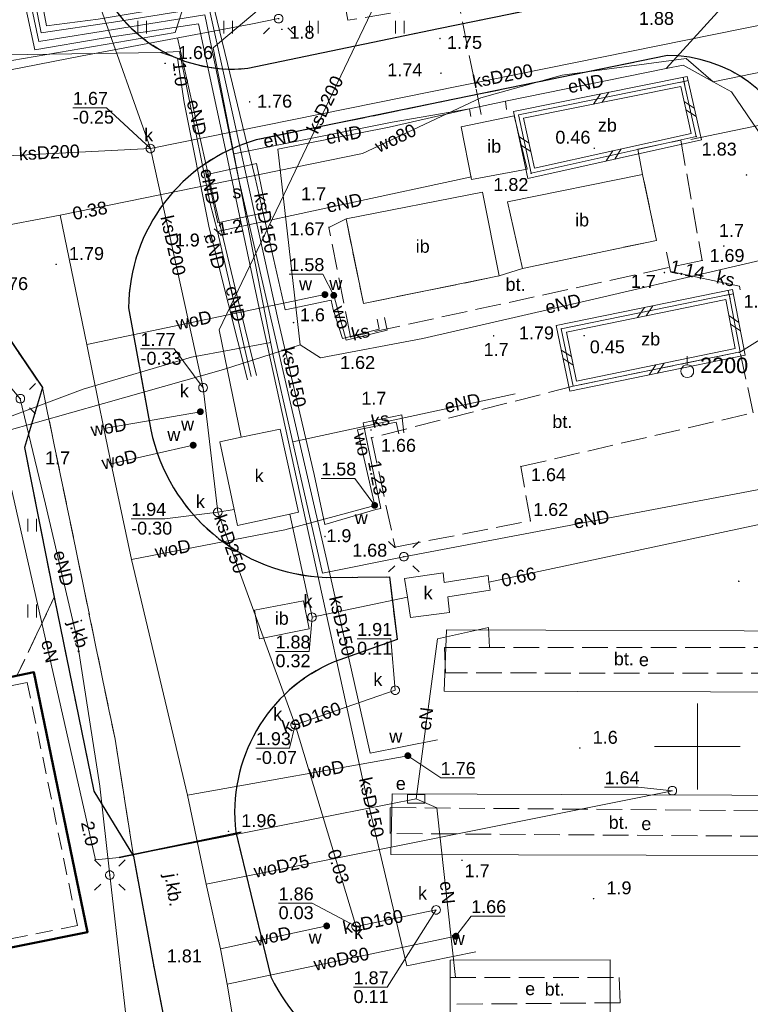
# Model space of a CAD drawing. Extents: x 5479252 to 5479673, y 5984576 to 5984875.
# Tile 22 of 36: x 5479461 to 5479503, y 5984685 to 5984742. Entities that reach past the tile are written whole.
import ezdxf
from ezdxf.enums import TextEntityAlignment as Align

# ---------------------------------------------------------------- set-up
doc = ezdxf.new("R2010")
doc.units = 0
doc.linetypes.add('PRZER2-1', pattern=[1.5, 1, -0.5])
doc.linetypes.add('PRZER3-1', pattern=[2, 1.5, -0.5])
doc.layers.get('0').update_dxf_attribs({"linetype": 'CONTINUOUS'})
for name, color, linetype, lineweight in [('GSLDSO', 7, 'CONTINUOUS', 18), ('GSLKRW', 7, 'CONTINUOUS', 25), ('GSPPPK', 7, 'CONTINUOUS', 18), ('GSPPPK_O', 7, 'CONTINUOUS', 18), ('GSPWPN', 7, 'CONTINUOUS', 13), ('GSPWPN_O', 7, 'CONTINUOUS', 13), ('GSPWPS', 7, 'CONTINUOUS', 13), ('GSPWPS_O', 7, 'CONTINUOUS', 13), ('GSSBUD', 7, 'CONTINUOUS', 50), ('GSSIIN', 7, 'CONTINUOUS', 18), ('GSSIIN_O', 7, 'CONTINUOUS', 18), ('GSSKOA', 7, 'CONTINUOUS', 18), ('GSSKOA_O', 7, 'CONTINUOUS', 18), ('GSSOTW', 7, 'CONTINUOUS', 18), ('GSSOTW_O', 7, 'CONTINUOUS', 18), ('GSSTZS', 7, 'CONTINUOUS', 18), ('GSSTZS_O', 7, 'CONTINUOUS', 18), ('GSSUTR', 7, 'CONTINUOUS', 18), ('GULLOB', 7, 'CONTINUOUS', 35), ('GUPELA', 7, 'CONTINUOUS', 18), ('GUPIKP', 7, 'CONTINUOUS', 18), ('GUPPRZ_O', 7, 'CONTINUOUS', 18), ('GUPZCP', 7, 'CONTINUOUS', 18), ('GUSSUT', 7, 'CONTINUOUS', 18), ('GUSSUT_O', 7, 'CONTINUOUS', 18)]:
    doc.layers.add(name, color=color, linetype=linetype, lineweight=lineweight)
for name, color, linetype, lineweight, true_color in [('GULEPR', 1, 'CONTINUOUS', 18, 0xff0000), ('GULEPR_O', 1, 'CONTINUOUS', 18, 0xff0000), ('GULKPR', 7, 'CONTINUOUS', 18, 0x803300), ('GULKPR_O', 7, 'CONTINUOUS', 18, 0x803300), ('GULWPR', 5, 'CONTINUOUS', 18, 0x0000ff), ('GULWPR_O', 5, 'CONTINUOUS', 18, 0x0000ff), ('GUPESE', 1, 'CONTINUOUS', 18, 0xff0000), ('GUPESE_O', 1, 'CONTINUOUS', 18, 0xff0000), ('GUPKSD', 7, 'CONTINUOUS', 18, 0x803300), ('GUPKSD_O', 7, 'CONTINUOUS', 18, 0x803300), ('GUPWZA', 5, 'CONTINUOUS', 18, 0x0000ff), ('GUPWZA_O', 5, 'CONTINUOUS', 18, 0x0000ff), ('GUSEUT', 1, 'CONTINUOUS', 18, 0xff0000), ('GUSEUT_O', 1, 'CONTINUOUS', 18, 0xff0000), ('GUSKSD', 7, 'CONTINUOUS', 18, 0x803300), ('GUSKSD_O', 7, 'CONTINUOUS', 18, 0x803300), ('GUSKUT', 7, 'CONTINUOUS', 18, 0x803300), ('GUSKUT_O', 7, 'CONTINUOUS', 18, 0x803300), ('Ramka sekcyjna', 7, 'CONTINUOUS', 18, 0xa5007c)]:
    doc.layers.add(name, color=color, linetype=linetype, lineweight=lineweight, true_color=true_color)
doc.styles.add('Arial', font='arial.ttf')

# ---------------------------------------------------------------- blocks, each defined once
blk = doc.blocks.new('GSPPPK1')
at = {"color": 0}
blk.add_lwpolyline([(0, 0.875), (0, 0.375)], dxfattribs=at)
blk.add_lwpolyline([(0, 0.375), (0.115881, 0.356646), (0.220419, 0.303381), (0.303381, 0.220419), (0.356646, 0.115881), (0.375, 0), (0.356646, -0.115881), (0.303381, -0.220419), (0.220419, -0.303381), (0.115881, -0.356646), (0, -0.375), (-0.115881, -0.356646), (-0.220419, -0.303381), (-0.303381, -0.220419), (-0.356646, -0.115881), (-0.375, 0), (-0.356646, 0.115881), (-0.303381, 0.220419), (-0.220419, 0.303381), (-0.115881, 0.356646)], close=True, dxfattribs=at)
blk = doc.blocks.new('GUPESE1')
at = {"color": 0}
blk.add_lwpolyline([(-0.5, -0.25), (-0.5, 0.25), (0.5, 0.25), (0.5, -0.25)], close=True, dxfattribs=at)
blk = doc.blocks.new('GUPZCP1')
at = {"color": 0}
blk.add_lwpolyline([(0, 0.25), (0, -0.25)], dxfattribs=at)
blk = doc.blocks.new('GUPWZA1')
blk.add_hatch(color=0).paths.add_polyline_path([(-0.2, 0), (-0.193185, -0.051764), (-0.173205, -0.1), (-0.141421, -0.141421), (-0.1, -0.173205), (-0.051764, -0.193185), (0, -0.2), (0.051764, -0.193185), (0.1, -0.173205), (0.141421, -0.141421), (0.173205, -0.1), (0.193185, -0.051764), (0.2, 0), (0.193185, 0.051764), (0.173205, 0.1), (0.141421, 0.141421), (0.1, 0.173205), (0.051764, 0.193185), (0, 0.2), (-0.051764, 0.193185), (-0.1, 0.173205), (-0.141421, 0.141421), (-0.173205, 0.1), (-0.193185, 0.051764)])
blk = doc.blocks.new('GUPKSD1_1')
at = {"color": 0}
blk.add_lwpolyline([(0, 0.25), (0.064705, 0.241481), (0.125, 0.216506), (0.176777, 0.176777), (0.216506, 0.125), (0.241481, 0.064705), (0.25, 0), (0.241481, -0.064705), (0.216506, -0.125), (0.176777, -0.176777), (0.125, -0.216506), (0.064705, -0.241481), (0, -0.25), (-0.064705, -0.241481), (-0.125, -0.216506), (-0.176777, -0.176777), (-0.216506, -0.125), (-0.241481, -0.064705), (-0.25, 0), (-0.241481, 0.064705), (-0.216506, 0.125), (-0.176777, 0.176777), (-0.125, 0.216506), (-0.064705, 0.241481)], close=True, dxfattribs=at)
blk = doc.blocks.new('GUPIKP1_1')
at = {"color": 0}
blk.add_lwpolyline([(0, 0.25), (0.064705, 0.241481), (0.125, 0.216506), (0.176777, 0.176777), (0.216506, 0.125), (0.241481, 0.064705), (0.25, 0), (0.241481, -0.064705), (0.216506, -0.125), (0.176777, -0.176777), (0.125, -0.216506), (0.064705, -0.241481), (0, -0.25), (-0.064705, -0.241481), (-0.125, -0.216506), (-0.176777, -0.176777), (-0.216506, -0.125), (-0.241481, -0.064705), (-0.25, 0), (-0.241481, 0.064705), (-0.216506, 0.125), (-0.176777, 0.176777), (-0.125, 0.216506), (-0.064705, 0.241481)], close=True, dxfattribs=at)
blk = doc.blocks.new('GSPWPS1')
blk.add_hatch(color=0).paths.add_polyline_path([(-0.045, 0), (-0.043467, -0.011647), (-0.038971, -0.0225), (-0.03182, -0.03182), (-0.0225, -0.038971), (-0.011647, -0.043467), (0, -0.045), (0.011647, -0.043467), (0.0225, -0.038971), (0.03182, -0.03182), (0.038971, -0.0225), (0.043467, -0.011647), (0.045, 0), (0.043467, 0.011647), (0.038971, 0.0225), (0.03182, 0.03182), (0.0225, 0.038971), (0.011647, 0.043467), (0, 0.045), (-0.011647, 0.043467), (-0.0225, 0.038971), (-0.03182, 0.03182), (-0.038971, 0.0225), (-0.043467, 0.011647)])
blk = doc.blocks.new('GSPWPN1')
blk.add_hatch(color=0).paths.add_polyline_path([(-0.045, 0), (-0.043467, -0.011647), (-0.038971, -0.0225), (-0.03182, -0.03182), (-0.0225, -0.038971), (-0.011647, -0.043467), (0, -0.045), (0.011647, -0.043467), (0.0225, -0.038971), (0.03182, -0.03182), (0.038971, -0.0225), (0.043467, -0.011647), (0.045, 0), (0.043467, 0.011647), (0.038971, 0.0225), (0.03182, 0.03182), (0.0225, 0.038971), (0.011647, 0.043467), (0, 0.045), (-0.011647, 0.043467), (-0.0225, 0.038971), (-0.03182, 0.03182), (-0.038971, 0.0225), (-0.043467, 0.011647)])
blk = doc.blocks.new('GUPELA1')
at = {"color": 0}
blk.add_lwpolyline([(0, 0.25), (0.064705, 0.241481), (0.125, 0.216506), (0.176777, 0.176777), (0.216506, 0.125), (0.241481, 0.064705), (0.25, 0), (0.241481, -0.064705), (0.216506, -0.125), (0.176777, -0.176777), (0.125, -0.216506), (0.064705, -0.241481), (0, -0.25), (-0.064705, -0.241481), (-0.125, -0.216506), (-0.176777, -0.176777), (-0.216506, -0.125), (-0.241481, -0.064705), (-0.25, 0), (-0.241481, 0.064705), (-0.216506, 0.125), (-0.176777, 0.176777), (-0.125, 0.216506), (-0.064705, 0.241481)], close=True, dxfattribs=at)
blk = doc.blocks.new('GUPELA2')
blk.add_hatch(color=0).paths.add_polyline_path([(-0.001087, 0.044987), (0.011881, 0.043403), (0.021281, 0.03965), (0.030065, 0.033482), (0.038133, 0.023893), (0.043117, 0.012881), (0.044986, 0.001113), (0.044323, -0.007777), (0.040557, -0.019497), (0.033417, -0.030138), (0.024849, -0.037517), (0.013788, -0.042836), (0.002013, -0.044955), (-0.00982, -0.043916), (-0.020466, -0.040077), (-0.029541, -0.033946), (-0.036867, -0.025804), (-0.04187, -0.01649), (-0.04461, -0.005909), (-0.044532, 0.006476), (-0.041285, 0.017903), (-0.034764, 0.028574), (-0.024479, 0.03776), (-0.013449, 0.042943)])
at = {"color": 0}
for points in [[(-0.883883, 0.883883), (-0.53033, 0.53033)], [(0.883883, 0.883883), (0.53033, 0.53033)], [(-0.883883, -0.883883), (-0.53033, -0.53033)], [(0.883883, -0.883883), (0.53033, -0.53033)]]:
    blk.add_lwpolyline(points, dxfattribs=at)
blk = doc.blocks.new('ODTN_1')
at = {"color": 0}
for points in [[(-0.5, -0.25), (0, 0.25)], [(0, -0.25), (0.5, 0.25)]]:
    blk.add_lwpolyline(points, dxfattribs=at)
blk = doc.blocks.new('GSLDSO2')
at = {"color": 0}
blk.add_lwpolyline([(0, 0.25), (0, -0.25)], dxfattribs=at)
blk = doc.blocks.new('GSSUTR1')
at = {"color": 0}
for points in [[(-0.25666, 0.36165), (-0.25666, -0.38835)], [(0.24334, -0.38835), (0.24334, 0.36165)]]:
    blk.add_lwpolyline(points, dxfattribs=at)

msp = doc.modelspace()

# ---------------------------------------------------------------- linework, layer by layer
at = {"layer": 'GSLDSO', "color": 7, "linetype": 'Continuous', "lineweight": 18, "elevation": 10.18}
for points in [[(5479499.41, 5984738.993), (5479500.239, 5984735.3), (5479490.139, 5984733.062), (5479489.292, 5984736.955)], [(5479499.03, 5984738.407), (5479499.641, 5984735.68), (5479490.521, 5984733.658), (5479489.888, 5984736.565)], [(5479502.048, 5984726.596), (5479502.782, 5984722.765), (5479492.587, 5984720.675), (5479491.784, 5984724.495)], [(5479501.652, 5984726.004), (5479502.198, 5984723.155), (5479492.973, 5984721.265), (5479492.376, 5984724.105)]]:
    msp.add_lwpolyline(points, close=True, dxfattribs=at)
at = {"layer": 'GSLKRW', "color": 7, "linetype": 'Continuous', "lineweight": 25, "elevation": 10.18}
msp.add_lwpolyline([(5479468.357, 5984773.72, 0.398526), (5479460.574, 5984766.005), (5479460.914, 5984763.72), (5479462.294, 5984757.407), (5479464.805, 5984745.529, 0.363015), (5479473.832, 5984739.466), (5479484.941, 5984741.774), (5479497.497, 5984744.353), (5479499.466, 5984744.353), (5479501.683, 5984743.968), (5479507.113, 5984742.339), (5479508.606, 5984741.932), (5479513.199, 5984741.593), (5479515.401, 5984741.834), (5479522.791, 5984743.237), (5479532.414, 5984745.107), (5479547.143, 5984748.094)], format="xyb", dxfattribs=at)
msp.add_lwpolyline([(5479513.816, 5984695.181), (5479510.507, 5984712.03), (5479509.031, 5984719.768), (5479505.892, 5984734.649, 0.325898), (5479498.256, 5984740.215), (5479474.331, 5984735.294, 0.334225), (5479466.899, 5984725.52), (5479468.188, 5984718.427, 0.345584), (5479478.403, 5984709.841), (5479482.08, 5984709.88), (5479482.53, 5984706.22), (5479478.871, 5984704.93, 0.335558), (5479473.143, 5984695.011), (5479475.179, 5984686.595, 0.318579), (5479486.005, 5984680.622), (5479502.43, 5984684.219), (5479509.387, 5984685.746, 0.461686)], format="xyb", close=True, dxfattribs=at)
msp.add_lwpolyline([(5479458.489, 5984725.872), (5479461.883, 5984720.884), (5479460.836, 5984717.403), (5479462.57, 5984708.69), (5479464.88, 5984697.4), (5479467.19, 5984693.61), (5479468.371, 5984687.189), (5479470.95, 5984673.986), (5479508.744, 5984681.441), (5479535.531, 5984686.741), (5479558.359, 5984691.254)], dxfattribs=at)
at = {"layer": 'GSSBUD', "color": 7, "linetype": 'Continuous', "lineweight": 50, "elevation": 10.18}
msp.add_lwpolyline([(5479449.34, 5984686.16), (5479464.51, 5984689.2), (5479461.39, 5984704.32), (5479446.23, 5984701.17)], close=True, dxfattribs=at)
at = {"layer": 'GSSBUD', "color": 7, "linetype": 'PRZER2-1', "lineweight": 18, "elevation": 10.18}
msp.add_lwpolyline([(5479449.729, 5984686.748), (5479463.919, 5984689.591), (5479461.002, 5984703.729), (5479446.821, 5984700.782)], close=True, dxfattribs=at)
at = {"layer": 'GSSIIN', "color": 7, "linetype": 'Continuous', "lineweight": 18, "elevation": 10.18}
for points in [[(5479490.09, 5984733.6), (5479486.86, 5984733), (5479486.26, 5984736.06), (5479489.33, 5984736.69)], [(5479488.96, 5984731.69), (5479489.82, 5984727.82), (5479497.62, 5984729.45), (5479496.81, 5984733.29)], [(5479479.56, 5984730.7), (5479480.56, 5984725.78), (5479488.47, 5984727.38), (5479487.5, 5984732.25)], [(5479477.07, 5984708.47), (5479477.4, 5984706.84), (5479474.52, 5984706.27), (5479474.22, 5984707.93)]]:
    msp.add_lwpolyline(points, close=True, dxfattribs=at)
at = {"layer": 'GSSKOA', "color": 7, "linetype": 'PRZER3-1', "lineweight": 18, "elevation": 10.18}
msp.add_lwpolyline([(5479547.143, 5984748.094), (5479532.414, 5984745.107), (5479522.791, 5984743.237), (5479515.401, 5984741.834), (5479513.199, 5984741.593), (5479508.606, 5984741.932), (5479507.113, 5984742.339), (5479501.683, 5984743.968), (5479499.466, 5984744.353), (5479497.497, 5984744.353), (5479484.941, 5984741.774), (5479473.832, 5984739.466, -0.363015), (5479464.805, 5984745.529), (5479462.294, 5984757.407), (5479460.914, 5984763.72), (5479460.574, 5984766.005, -0.398526), (5479468.357, 5984773.72)], format="xyb", dxfattribs=at)
msp.add_lwpolyline([(5479513.816, 5984695.181), (5479510.507, 5984712.03), (5479509.031, 5984719.768), (5479505.892, 5984734.649, 0.325898), (5479498.256, 5984740.215), (5479474.331, 5984735.294, 0.334225), (5479466.899, 5984725.52), (5479468.188, 5984718.427, 0.345584), (5479478.403, 5984709.841), (5479482.08, 5984709.88), (5479482.53, 5984706.22), (5479478.871, 5984704.93, 0.335558), (5479473.143, 5984695.011), (5479475.179, 5984686.595, 0.318579), (5479486.005, 5984680.622), (5479502.43, 5984684.219), (5479509.387, 5984685.746, 0.461686)], format="xyb", close=True, dxfattribs=at)
msp.add_lwpolyline([(5479458.489, 5984725.872), (5479461.883, 5984720.884), (5479466.11, 5984700.423), (5479467.19, 5984693.61), (5479468.371, 5984687.189), (5479470.95, 5984673.986), (5479508.744, 5984681.441), (5479535.531, 5984686.741), (5479558.359, 5984691.254)], dxfattribs=at)
msp.add_lwpolyline([(5479461.883, 5984720.884), (5479460.836, 5984717.403), (5479462.57, 5984708.69), (5479464.88, 5984697.4), (5479467.19, 5984693.61), (5479466.11, 5984700.423)], close=True, dxfattribs=at)
at = {"layer": 'GSSOTW', "color": 7, "linetype": 'PRZER3-1', "lineweight": 18, "elevation": 10.18}
for points in [[(5479499.03, 5984735.29), (5479500.28, 5984728.29), (5479479.82, 5984723.84), (5479478.56, 5984730.21), (5479479.56, 5984730.7), (5479480.56, 5984725.78), (5479488.47, 5984727.38), (5479489.82, 5984727.82), (5479497.62, 5984729.45), (5479496.81, 5984733.29), (5479496.54, 5984734.76)], [(5479492.78, 5984720.97), (5479481.03, 5984717.96), (5479482.41, 5984711.6), (5479490.28, 5984713.13), (5479489.73, 5984716.29), (5479503.25, 5984719.42), (5479502.49, 5984722.96)], [(5479450.758, 5984686.444), (5479451.66, 5984681.74), (5479453.87, 5984670.64), (5479470.949, 5984673.986), (5479468.371, 5984687.189), (5479467.19, 5984693.61), (5479464.88, 5984697.4), (5479462.57, 5984708.69), (5479460.402, 5984704.115), (5479461.39, 5984704.32), (5479464.51, 5984689.2)], [(5479485.35, 5984704.28), (5479485.29, 5984705.77), (5479508.63, 5984705.76), (5479508.63, 5984704.27)], [(5479482.13, 5984694.94), (5479482.13, 5984696.45), (5479511.99, 5984696.19), (5479512, 5984694.72)], [(5479485.62, 5984685), (5479485.61, 5984686.56), (5479495.45, 5984686.55), (5479495.51, 5984685.09)]]:
    msp.add_lwpolyline(points, close=True, dxfattribs=at)
at = {"layer": 'GSSTZS', "color": 7, "linetype": 'Continuous', "lineweight": 18, "elevation": 10.18}
for points in [[(5479499.22, 5984738.7), (5479499.94, 5984735.49), (5479490.33, 5984733.36), (5479489.59, 5984736.76)], [(5479501.85, 5984726.3), (5479502.49, 5984722.96), (5479492.78, 5984720.97), (5479492.08, 5984724.3)]]:
    msp.add_lwpolyline(points, close=True, dxfattribs=at)
at = {"layer": 'GSSUTR', "color": 7, "linetype": 'PRZER2-1', "lineweight": 18, "elevation": 10.1}
msp.add_lwpolyline([(5479464.805, 5984745.529, 0.363015), (5479473.832, 5984739.466), (5479484.941, 5984741.774), (5479497.497, 5984744.353)], format="xyb", dxfattribs=at)
msp.add_lwpolyline([(5479460.402, 5984704.115), (5479462.57, 5984708.69), (5479460.836, 5984717.403), (5479461.883, 5984720.884), (5479458.489, 5984725.872), (5479452.482, 5984728.655), (5479448.885, 5984729.13)], dxfattribs=at)
at = {"layer": 'GULEPR', "color": 1, "linetype": 'PRZER3-1', "lineweight": 18, "true_color": 0xff0000, "elevation": 10.14}
msp.add_lwpolyline([(5479487.42, 5984736.78), (5479486.1, 5984743.29), (5479479.66, 5984742.27), (5479472.88, 5984778.06), (5479471.11, 5984781.9), (5479471.22, 5984783.06), (5479470.47, 5984783.14), (5479469.9, 5984783.07), (5479469.88, 5984782.8)], dxfattribs=at)
at = {"layer": 'GULEPR', "color": 1, "linetype": 'Continuous', "lineweight": 18, "true_color": 0xff0000, "elevation": 10.14}
for points in [[(5479508.602, 5984715.91), (5479482.918, 5984711.045), (5479478.184, 5984710.081), (5479475.335, 5984722.66), (5479471.829, 5984740.659), (5479480.215, 5984747.73), (5479489.536, 5984755.795), (5479495.614, 5984762.837)], [(5479502.959, 5984750.514), (5479482.32, 5984746.008), (5479472.295, 5984743.88), (5479470.195, 5984743.348), (5479469.616, 5984741.555), (5479456.697, 5984739.334), (5479447.475, 5984737.784), (5479439.26, 5984736.27)], [(5479498.193, 5984739.456), (5479501.175, 5984742.732), (5479506.092, 5984747.773)], [(5479443.674, 5984736.142), (5479453.06, 5984738.024), (5479464.205, 5984740.19), (5479474.006, 5984742.038), (5479475.63, 5984742.355)], [(5479474.346, 5984721.581), (5479473.213, 5984726.185), (5479471.832, 5984731.935), (5479469.745, 5984741.234)], [(5479533.836, 5984738.491), (5479533.137, 5984740.489), (5479532.975, 5984741.049), (5479524.811, 5984739.232), (5479516.696, 5984737.353), (5479512.116, 5984730.52), (5479505.757, 5984729.487), (5479504.724, 5984734.08), (5479501.986, 5984738.1), (5479500.922, 5984738.685), (5479499.182, 5984739.643), (5479498.193, 5984739.456)], [(5479468.763, 5984740.388), (5479459.727, 5984740.257), (5479454.892, 5984740.22), (5479445.353, 5984738.129), (5479439.435, 5984736.86), (5479439.004, 5984737.181)], [(5479472.075, 5984729.963), (5479471.655, 5984731.606), (5479469.862, 5984740.436), (5479468.763, 5984740.388)], [(5479469.738, 5984740.057), (5479468.763, 5984740.388)], [(5479473.826, 5984721.332), (5479471.586, 5984730.181), (5479470.13, 5984737.48), (5479469.738, 5984740.057)], [(5479536.6, 5984739.017), (5479536.228, 5984740.262), (5479529.19, 5984738.974), (5479519.557, 5984737.2), (5479519.893, 5984732.459), (5479509.047, 5984729.546), (5479493.72, 5984725.981), (5479484.031, 5984723.741), (5479478.076, 5984722.621), (5479476.881, 5984723.367)], [(5479498.193, 5984739.456), (5479488.842, 5984737.546)], [(5479486.737, 5984737.107), (5479488.842, 5984737.546)], [(5479488.842, 5984737.546), (5479488.888, 5984737.075)], [(5479486.737, 5984737.107), (5479482.239, 5984736.336), (5479473.031, 5984734.487)], [(5479476.881, 5984723.367), (5479475.575, 5984734.76), (5479482.062, 5984736.046), (5479486.737, 5984737.107)], [(5479486.737, 5984737.107), (5479486.811, 5984736.655)], [(5479617.529, 5984713.452), (5479619.882, 5984702.027), (5479602.247, 5984698.775), (5479590.346, 5984696.507), (5479569.568, 5984691.774), (5479568.812, 5984691.662), (5479564.136, 5984691.242), (5479540.026, 5984686.454), (5479514.207, 5984681.021), (5479501.914, 5984678.193), (5479489.033, 5984675.981), (5479470.285, 5984671.365), (5479468.064, 5984673.027), (5479467.345, 5984679.131), (5479465.805, 5984692.516), (5479465.217, 5984697.697), (5479463.873, 5984706.406), (5479462.053, 5984714.106), (5479460.597, 5984720.239), (5479457.376, 5984724.096), (5479450.712, 5984728.016), (5479445.475, 5984728.016), (5479444.551, 5984733.869), (5479443.674, 5984736.142)], [(5479486.858, 5984733.159), (5479472.075, 5984729.963)], [(5479472.075, 5984729.963), (5479474.023, 5984721.522)], [(5479476.881, 5984723.367), (5479472.422, 5984721.934), (5479465.428, 5984719.955), (5479455.82, 5984717.242), (5479450.954, 5984715.885), (5479445.639, 5984715.126), (5479439.939, 5984716.059), (5479438.85, 5984716.69)], [(5479475.17, 5984723.508), (5479470.557, 5984722.655), (5479464.253, 5984720.785), (5479456.991, 5984718.078), (5479454.247, 5984717.088), (5479450.289, 5984715.968), (5479445.454, 5984714.941), (5479443.274, 5984714.823), (5479442.935, 5984717.578)], [(5479489.398, 5984720.519), (5479476.452, 5984717.729)], [(5479483.64, 5984696.95), (5479466.34, 5984693.55), (5479464.98, 5984693.4), (5479459.49, 5984717.64), (5479443.29, 5984714.57), (5479442.67, 5984717.53)], [(5479487.9, 5984705.77), (5479487.84, 5984706.93), (5479484.88, 5984706.26), (5479483.64, 5984696.95)], [(5479485.92, 5984686.56), (5479484.83, 5984696.43), (5479483.64, 5984696.95)]]:
    msp.add_lwpolyline(points, dxfattribs=at)
at = {"layer": 'GULKPR', "color": 36, "linetype": 'Continuous', "lineweight": 18, "true_color": 0x803300, "elevation": 10.14}
for points in [[(5479453.666, 5984766.588), (5479457.38, 5984767.262), (5479458.209, 5984762.782), (5479462.123, 5984741.93), (5479465.132, 5984742.315), (5479471.761, 5984743.423), (5479474.272, 5984733.084), (5479476.015, 5984725.414), (5479478.68, 5984725.97)], [(5479453.789, 5984766.008), (5479456.974, 5984766.636), (5479458.513, 5984758.461), (5479460.73, 5984747.043), (5479461.816, 5984741.538), (5479466.024, 5984742.141), (5479471.575, 5984743.046), (5479473.083, 5984736.229), (5479475.617, 5984724.705), (5479477.698, 5984715.837), (5479478.317, 5984712.926), (5479481.28, 5984713.79)], [(5479454.231, 5984763.912), (5479456.75, 5984764.379), (5479457.881, 5984758.889), (5479461.667, 5984741.031), (5479471.335, 5984742.584), (5479473.296, 5984733.067), (5479478.439, 5984710.82), (5479480.952, 5984699.619), (5479484.873, 5984700.38)], [(5479454.421, 5984763.01), (5479456.434, 5984763.307), (5479458.02, 5984756.287), (5479461.447, 5984740.548), (5479465.293, 5984741.196), (5479470.965, 5984742.056), (5479472.533, 5984734.741), (5479474.494, 5984725.51), (5479477.205, 5984713.123), (5479480.531, 5984698.033), (5479483.088, 5984687.241), (5479487.114, 5984688.055)], [(5479502.139, 5984761.786), (5479500.782, 5984748.961), (5479483.016, 5984746.901), (5479472.176, 5984724.251), (5479473.446, 5984718.008)], [(5479468.171, 5984734.794), (5479465.277, 5984742.948)], [(5479509.198, 5984743.095), (5479468.171, 5984734.794)], [(5479499.629, 5984735.324), (5479504.77, 5984736.39), (5479507.94, 5984726.38)], [(5479468.171, 5984734.794), (5479456.401, 5984734.194)], [(5479468.171, 5984734.794), (5479471.231, 5984720.881), (5479472.087, 5984713.63)], [(5479498.21, 5984728.77), (5479498.44, 5984727.65), (5479502.45, 5984726.78), (5479502.49, 5984726.58)], [(5479507.94, 5984726.38), (5479507.585, 5984726.156), (5479502.42, 5984722.9)], [(5479481.36, 5984724.87), (5479481.48, 5984724.29), (5479479.35, 5984723.75), (5479478.8, 5984725.42), (5479478.68, 5984725.97)], [(5479482.91, 5984718.26), (5479482.8, 5984719.3), (5479480.55, 5984718.84), (5479481.57, 5984713.85), (5479481.28, 5984713.79)], [(5479472.087, 5984713.63), (5479473.04, 5984713.801)], [(5479472.087, 5984713.63), (5479476.59, 5984701.26), (5479480.045, 5984689.841), (5479480.141, 5984689.525)], [(5479476.289, 5984713.522), (5479477.573, 5984707.526), (5479483.131, 5984708.694)], [(5479487.872, 5984709.562), (5479507.762, 5984713.804)], [(5479476.59, 5984701.26), (5479482.415, 5984703.277)], [(5479480.141, 5984689.525), (5479484.797, 5984690.492)]]:
    msp.add_lwpolyline(points, dxfattribs=at)
at = {"layer": 'GULLOB', "color": 7, "linetype": 'Continuous', "lineweight": 35, "elevation": 10.12}
msp.add_lwpolyline([(5479473.44, 5984695.01), (5479466.34, 5984693.55)], dxfattribs=at)
at = {"layer": 'GULWPR', "color": 5, "linetype": 'Continuous', "lineweight": 18, "true_color": 0x0000ff, "elevation": 10.14}
for points in [[(5479529.566, 5984744.322), (5479524.18, 5984743.187), (5479515.327, 5984741.498), (5479506.305, 5984739.776), (5479500.922, 5984738.685), (5479499.34, 5984740.03)], [(5479480.51, 5984734.5), (5479487.4, 5984737.75), (5479492.14, 5984739.07), (5479499.34, 5984740.03)], [(5479480.51, 5984734.5), (5479462.909, 5984730.916), (5479464.46, 5984723.392), (5479465.466, 5984718.51), (5479465.89, 5984716.452), (5479467.073, 5984710.886), (5479470.317, 5984697.167), (5479471.412, 5984691.995), (5479472.245, 5984688.226), (5479472.64, 5984686.166), (5479474.217, 5984676.743), (5479493.108, 5984681.126), (5479512.261, 5984685.465), (5479522.298, 5984687.656)], [(5479462.909, 5984730.916), (5479458.812, 5984730.142)], [(5479464.46, 5984723.392), (5479478.325, 5984726.298)], [(5479481.8, 5984724.97), (5479481.94, 5984724.23), (5479479.57, 5984723.64), (5479478.84, 5984726.25)], [(5479465.466, 5984718.51), (5479471.075, 5984719.48)], [(5479482.62, 5984718.2), (5479482.48, 5984718.88), (5479480.23, 5984718.42), (5479481.22, 5984714.03)], [(5479465.89, 5984716.452), (5479470.658, 5984717.533)], [(5479467.073, 5984710.886), (5479475.995, 5984712.613), (5479481.22, 5984714.03)], [(5479470.317, 5984697.167), (5479483.152, 5984699.465)], [(5479471.412, 5984691.995), (5479498.544, 5984697.43)], [(5479472.245, 5984688.226), (5479478.427, 5984689.561)], [(5479472.64, 5984686.166), (5479485.95, 5984688.963)]]:
    msp.add_lwpolyline(points, dxfattribs=at)
at = {"layer": 'GUPPRZ_O', "color": 36, "linetype": 'Continuous', "lineweight": 13, "true_color": 0x803300, "elevation": 10.8, "flags": 128}
for points in [[(5479468.171, 5984734.794), (5479465.619, 5984737.169), (5479463.659, 5984737.169)], [(5479471.231, 5984720.881), (5479469.55, 5984723.139), (5479467.59, 5984723.139)], [(5479472.087, 5984713.63), (5479469.007, 5984713.25), (5479467.047, 5984713.25)], [(5479477.573, 5984707.526), (5479477.406, 5984705.536), (5479475.446, 5984705.536)], [(5479482.415, 5984703.277), (5479482.158, 5984706.264), (5479480.198, 5984706.264)], [(5479476.59, 5984701.26), (5479476.267, 5984699.907), (5479474.307, 5984699.907)], [(5479480.141, 5984689.525), (5479477.59, 5984690.877), (5479475.63, 5984690.877)], [(5479484.797, 5984690.492), (5479481.952, 5984685.994), (5479479.992, 5984685.994)]]:
    msp.add_lwpolyline(points, dxfattribs=at)
at = {"layer": 'GUPPRZ_O', "color": 5, "linetype": 'Continuous', "lineweight": 13, "true_color": 0x0000ff, "elevation": 10.8, "flags": 128}
for points in [[(5479478.84, 5984726.25), (5479478.212, 5984727.493), (5479476.252, 5984727.493)], [(5479481.22, 5984714.03), (5479480.069, 5984715.6), (5479478.109, 5984715.6)], [(5479483.152, 5984699.465), (5479485.062, 5984698.175), (5479487.022, 5984698.175)], [(5479498.544, 5984697.43), (5479496.562, 5984697.635), (5479494.602, 5984697.635)], [(5479485.95, 5984688.963), (5479486.835, 5984690.133), (5479488.795, 5984690.133)]]:
    msp.add_lwpolyline(points, dxfattribs=at)
at = {"layer": 'GUSEUT', "color": 1, "linetype": 'Continuous', "lineweight": 18, "true_color": 0xff0000, "elevation": 10.14}
for points in [[(5479485.4, 5984706.78), (5479508.51, 5984706.72), (5479508.51, 5984703.16), (5479485.27, 5984703.22)], [(5479511.89, 5984697.13), (5479511.88, 5984693.64), (5479482.17, 5984693.71), (5479482.24, 5984697.24)], [(5479494.92, 5984687.58), (5479494.92, 5984684.1), (5479485.61, 5984684.07), (5479485.62, 5984687.56)]]:
    msp.add_lwpolyline(points, close=True, dxfattribs=at)
at = {"layer": 'GUSKSD', "color": 36, "linetype": 'Continuous', "lineweight": 18, "true_color": 0x803300, "elevation": 10.14}
msp.add_lwpolyline([(5479482.965, 5984709.785), (5479483.131, 5984708.694), (5479483.311, 5984707.515), (5479485.581, 5984707.792), (5479485.477, 5984708.71), (5479487.938, 5984709.091), (5479487.872, 5984709.562), (5479487.816, 5984709.958), (5479485.269, 5984709.542), (5479485.2, 5984710.114)], close=True, dxfattribs=at)
at = {"layer": 'GUSKUT', "color": 36, "linetype": 'Continuous', "lineweight": 18, "true_color": 0x803300, "elevation": 10.14}
msp.add_lwpolyline([(5479473.446, 5984718.008), (5479475.719, 5984718.466), (5479476.793, 5984713.631), (5479476.289, 5984713.522), (5479473.24, 5984712.867), (5479473.04, 5984713.801), (5479472.203, 5984717.731)], close=True, dxfattribs=at)
at = {"layer": 'GUSSUT', "color": 7, "linetype": 'Continuous', "lineweight": 18, "elevation": 10.14}
msp.add_lwpolyline([(5479472.1, 5984730.47), (5479474.93, 5984731.1), (5479474.34, 5984733.92), (5479471.47, 5984733.29)], close=True, dxfattribs=at)
at = {"layer": 'Ramka sekcyjna', "color": 224, "linetype": 'Continuous', "lineweight": 18, "true_color": 0xa5007c}
for p, q in [((5479500, 5984697.5, 100), (5479500, 5984702.5, 100)), ((5479500, 5984697.5, 100), (5479500, 5984702.5, 100)), ((5479502.5, 5984700, 100), (5479497.5, 5984700, 100)), ((5479502.5, 5984700, 100), (5479497.5, 5984700, 100))]:
    msp.add_line(p, q, dxfattribs=at)

# ---------------------------------------------------------------- block references
at = {"layer": 'GSLDSO', "color": 7, "linetype": 'Continuous', "lineweight": 18}
for name, p, rotation in [('GSLDSO2', (5479499.22, 5984738.7, 10.18), 282.6421523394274), ('GSLDSO2', (5479499.22, 5984738.7, 10.18), 11.39000238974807), ('ODTN_1', (5479494.405, 5984737.73, 10.18), 11.39000238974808), ('ODTN_1', (5479494.405, 5984737.73, 10.18), 11.39000238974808), ('ODTN_1', (5479499.58, 5984737.095, 10.18), 282.6421523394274), ('ODTN_1', (5479499.58, 5984737.095, 10.18), 282.6421523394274), ('ODTN_1', (5479489.96, 5984735.06, 10.18), 102.2787653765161), ('ODTN_1', (5479489.96, 5984735.06, 10.18), 102.2787653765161), ('ODTN_1', (5479495.135, 5984734.425, 10.18), 192.4972397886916), ('ODTN_1', (5479495.135, 5984734.425, 10.18), 192.4972397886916), ('GSLDSO2', (5479501.85, 5984726.3, 10.18), 280.8473468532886), ('GSLDSO2', (5479501.85, 5984726.3, 10.18), 11.56908565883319), ('ODTN_1', (5479496.965, 5984725.3, 10.18), 11.56908565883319), ('ODTN_1', (5479496.965, 5984725.3, 10.18), 11.56908565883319), ('ODTN_1', (5479502.17, 5984724.63, 10.18), 280.8473468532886), ('ODTN_1', (5479502.17, 5984724.63, 10.18), 280.8473468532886), ('ODTN_1', (5479492.43, 5984722.635, 10.18), 101.8713140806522), ('ODTN_1', (5479492.43, 5984722.635, 10.18), 101.8713140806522), ('ODTN_1', (5479497.635, 5984721.965, 10.18), 191.5820116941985), ('ODTN_1', (5479497.635, 5984721.965, 10.18), 191.5820116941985)]:
    msp.add_blockref(name, p, dxfattribs=dict(at, rotation=rotation))
at = {"layer": 'GSPPPK', "color": 7, "linetype": 'Continuous', "lineweight": 18}
msp.add_blockref('GSPPPK1', (5479499.41, 5984721.84, 10.36), dxfattribs=at)
at = {"layer": 'GSPWPN', "color": 7, "linetype": 'Continuous', "lineweight": 13}
for p in [(5479475.819, 5984741.729, 10.08), (5479502.86, 5984733.26, 10.08), (5479478.465, 5984731.539, 10.08), (5479471.319, 5984729.675, 10.08), (5479501.537, 5984729.123, 10.08), (5479498.085, 5984727.581, 10.08), (5479476.497, 5984724.669, 10.08), (5479488.143, 5984723.898, 10.08), (5479481.008, 5984718.421, 10.08), (5479478.327, 5984712.218, 10.08), (5479502.412, 5984709.618, 10.08), (5479493.16, 5984699.91, 10.08), (5479486.305, 5984693.376, 10.08), (5479493.96, 5984691.15, 10.08)]:
    msp.add_blockref('GSPWPN1', p, dxfattribs=at)
at = {"layer": 'GSPWPS', "color": 7, "linetype": 'Continuous', "lineweight": 13}
for p in [(5479485.022, 5984741.195, 10.08), (5479469.022, 5984739.753, 10.08), (5479485.075, 5984739.181, 10.08), (5479473.943, 5984737.511, 10.08), (5479499.94, 5984735.49, 10.08), (5479494, 5984734.81, 10.08), (5479490.33, 5984733.36, 10.08), (5479478.56, 5984730.21, 10.08), (5479500.28, 5984728.29, 10.08), (5479462.68, 5984728.06, 10.08), (5479501.85, 5984726.3, 10.08), (5479492.08, 5984724.3, 10.08), (5479479.82, 5984723.84, 10.08), (5479493.41, 5984723.91, 10.08), (5479481.03, 5984717.96, 10.08), (5479489.73, 5984716.29, 10.08), (5479490.28, 5984713.13, 10.08), (5479482.41, 5984711.6, 10.08), (5479472.711, 5984695.062, 10.08), (5479468.371, 5984687.189, 10.08)]:
    msp.add_blockref('GSPWPS1', p, dxfattribs=at)
at = {"layer": 'GSSUTR', "color": 7, "linetype": 'Continuous', "lineweight": 18}
for p in [(5479467.693, 5984741.87, 10.1), (5479472.693, 5984741.87, 10.1), (5479477.693, 5984741.87, 10.1), (5479482.693, 5984741.87, 10.1), (5479461.295, 5984712.894, 10.1), (5479461.295, 5984707.894, 10.1)]:
    msp.add_blockref('GSSUTR1', p, dxfattribs=at)
at = {"layer": 'GUPELA', "color": 7, "linetype": 'Continuous', "lineweight": 18}
for name, p in [('GUPELA2', (5479475.63, 5984742.355, 10.16)), ('GUPELA1', (5479475.63, 5984742.355, 10.16)), ('GUPELA2', (5479460.597, 5984720.239, 10.16)), ('GUPELA1', (5479460.597, 5984720.239, 10.16)), ('GUPELA2', (5479482.918, 5984711.045, 10.16)), ('GUPELA1', (5479482.918, 5984711.045, 10.16)), ('GUPELA2', (5479465.805, 5984692.516, 10.16)), ('GUPELA1', (5479465.805, 5984692.516, 10.16))]:
    msp.add_blockref(name, p, dxfattribs=at)
at = {"layer": 'GUPESE', "color": 1, "linetype": 'Continuous', "lineweight": 18, "true_color": 0xff0000}
msp.add_blockref('GUPESE1', (5479483.64, 5984696.95, 10.16), dxfattribs=at)
at = {"layer": 'GUPIKP', "color": 5, "linetype": 'Continuous', "lineweight": 18, "true_color": 0x0000ff}
msp.add_blockref('GUPIKP1_1', (5479498.544, 5984697.43, 10.16), dxfattribs=at)
at = {"layer": 'GUPKSD', "color": 36, "linetype": 'Continuous', "lineweight": 18, "true_color": 0x803300}
for p in [(5479468.171, 5984734.794, 10.16), (5479471.231, 5984720.881, 10.16), (5479472.087, 5984713.63, 10.16), (5479477.573, 5984707.526, 10.16), (5479482.415, 5984703.277, 10.16), (5479476.59, 5984701.26, 10.16), (5479484.797, 5984690.492, 10.16), (5479480.141, 5984689.525, 10.16)]:
    msp.add_blockref('GUPKSD1_1', p, dxfattribs=at)
at = {"layer": 'GUPWZA', "color": 5, "linetype": 'Continuous', "lineweight": 18, "true_color": 0x0000ff}
for p in [(5479478.325, 5984726.298, 10.16), (5479478.84, 5984726.25, 10.16), (5479471.075, 5984719.48, 10.16), (5479470.658, 5984717.533, 10.16), (5479481.22, 5984714.03, 10.16), (5479483.152, 5984699.465, 10.16), (5479478.427, 5984689.561, 10.16), (5479485.95, 5984688.963, 10.16)]:
    msp.add_blockref('GUPWZA1', p, dxfattribs=at)
at = {"layer": 'GUPZCP', "color": 7, "linetype": 'Continuous', "lineweight": 18, "rotation": 228.7076858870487}
msp.add_blockref('GUPZCP1', (5479472.075, 5984729.963, 10.16), dxfattribs=at)

# ---------------------------------------------------------------- texts
at = {"layer": 'GSPPPK_O', "color": 7, "linetype": 'Continuous', "lineweight": 0, "style": 'Arial'}
msp.add_text('2200', height=0.9, dxfattribs=at).set_placement((5479500.16, 5984721.73, 10.8))
at = {"layer": 'GSPWPN_O', "color": 7, "linetype": 'Continuous', "lineweight": 0, "style": 'Arial'}
for s, p in [('1.8', (5479476.258, 5984741.185, 10.8)), ('1.7', (5479476.936, 5984731.789, 10.8)), ('1.7', (5479501.26, 5984729.656, 10.8)), ('1.9', (5479469.583, 5984729.097, 10.8)), ('1.7', (5479496.127, 5984726.688, 10.8)), ('1.6', (5479476.867, 5984724.747, 10.8)), ('1.7', (5479487.562, 5984722.728, 10.8)), ('1.7', (5479480.446, 5984719.891, 10.8)), ('1.7', (5479462.036, 5984716.42, 10.8)), ('1.9', (5479478.409, 5984711.893, 10.8))]:
    msp.add_text(s, height=0.75, rotation=360, dxfattribs=at).set_placement(p)
for s, p in [('1.6', (5479493.91, 5984700.16, 10.8)), ('1.7', (5479486.453, 5984692.394, 10.8)), ('1.9', (5479494.71, 5984691.4, 10.8))]:
    msp.add_text(s, height=0.75, dxfattribs=at).set_placement(p)
at = {"layer": 'GSPWPS_O', "color": 7, "linetype": 'Continuous', "lineweight": 0, "style": 'Arial'}
for s, p in [('1.88', (5479496.601, 5984741.991, 10.8)), ('1.75', (5479485.428, 5984740.597, 10.8)), ('1.74', (5479481.956, 5984739.007, 10.8)), ('1.76', (5479474.375, 5984737.178, 10.8))]:
    msp.add_text(s, height=0.75, rotation=360, dxfattribs=at).set_placement(p)
for s, p in [('1.66', (5479469.772, 5984740.003, 10.8)), ('0.46', (5479491.737, 5984735.078, 10.8)), ('1.83', (5479500.252, 5984734.389, 10.8)), ('1.82', (5479488.126, 5984732.328, 10.8)), ('1.67', (5479476.26, 5984729.748, 10.8)), ('1.79', (5479463.43, 5984728.31, 10.8)), ('1.69', (5479500.705, 5984728.199, 10.8)), ('1.76', (5479459.008, 5984726.561, 10.8)), ('1.87', (5479502.685, 5984725.527, 10.8)), ('1.79', (5479489.616, 5984723.692, 10.8)), ('0.45', (5479493.74, 5984722.882, 10.8)), ('1.62', (5479479.206, 5984721.972, 10.8)), ('1.66', (5479481.585, 5984717.149, 10.8)), ('1.64', (5479490.316, 5984715.444, 10.8)), ('1.62', (5479490.446, 5984713.417, 10.8)), ('1.68', (5479479.909, 5984711.046, 10.8)), ('1.96', (5479473.461, 5984695.312, 10.8)), ('1.81', (5479469.121, 5984687.439, 10.8))]:
    msp.add_text(s, height=0.75, dxfattribs=at).set_placement(p)
at = {"layer": 'GSSIIN_O', "color": 7, "linetype": 'Continuous', "lineweight": 0, "style": 'Arial'}
for p in [(5479488.175, 5984734.555, 10.8), (5479493.29, 5984730.265, 10.8), (5479484.015, 5984728.731, 10.8), (5479475.81, 5984707.085, 10.8)]:
    msp.add_text('ib', height=0.75, dxfattribs=at).set_placement(p, align=Align.CENTER)
at = {"layer": 'GSSKOA_O', "color": 7, "linetype": 'Continuous', "lineweight": 0, "style": 'Arial'}
for rotation, p in [(287.4476, (5479463.69, 5984706.303, 10.8)), (279.6008, (5479469.143, 5984691.596, 10.8))]:
    msp.add_text('j.kb.', height=0.75, rotation=rotation, dxfattribs=at).set_placement(p, align=Align.CENTER)
at = {"layer": 'GSSOTW_O', "color": 7, "linetype": 'Continuous', "lineweight": 0, "style": 'Arial'}
for p in [(5479489.42, 5984726.515, 10.8), (5479492.14, 5984718.534, 10.8), (5479495.722, 5984704.727, 10.8), (5479495.421, 5984695.21, 10.8), (5479491.694, 5984685.506, 10.8)]:
    msp.add_text('bt.', height=0.75, dxfattribs=at).set_placement(p, align=Align.CENTER)
at = {"layer": 'GSSTZS_O', "color": 7, "linetype": 'Continuous', "lineweight": 0, "style": 'Arial'}
for p in [(5479494.765, 5984735.779, 10.8), (5479497.285, 5984723.336, 10.8)]:
    msp.add_text('zb', height=0.75, dxfattribs=at).set_placement(p, align=Align.CENTER)
at = {"layer": 'GULEPR_O', "color": 1, "linetype": 'Continuous', "lineweight": 0, "true_color": 0xff0000, "style": 'Arial'}
for s, rotation, p in [('eND', 11.5452, (5479493.576, 5984738.213, 10.8)), ('eND', 282.6469, (5479470.502, 5984736.521, 10.8)), ('eND', 11.349, (5479475.845, 5984735.03, 10.8)), ('eND', 10.6852, (5479479.497, 5984735.233, 10.8)), ('eND', 281.4729, (5479471.267, 5984732.518, 10.8)), ('eND', 12.1981, (5479479.528, 5984731.274, 10.8)), ('eND', 284.2068, (5479471.551, 5984728.727, 10.8)), ('eND', 282.9946, (5479472.763, 5984725.677, 10.8)), ('eND', 13.0965, (5479492.265, 5984725.406, 10.8)), ('eND', 12.1648, (5479486.406, 5984719.626, 10.8)), ('eND', 10.7259, (5479493.908, 5984712.86, 10.8)), ('eND', 283.1962, (5479462.747, 5984710.287, 10.8)), ('eN', 282.7614, (5479461.949, 5984705.455, 10.8)), ('eN', 82.4134, (5479484.551, 5984701.566, 10.8)), ('eN', 276.302, (5479485.083, 5984691.463, 10.8))]:
    msp.add_text(s, height=0.75, rotation=rotation, dxfattribs=at).set_placement(p, align=Align.CENTER)
at = {"layer": 'GULKPR_O', "color": 36, "linetype": 'Continuous', "lineweight": 0, "true_color": 0x803300, "style": 'Arial'}
for s, rotation, p in [('ksD200', 11.4378, (5479488.743, 5984738.657, 10.8)), ('ksD200', 64.4267, (5479478.662, 5984737.192, 10.8)), ('ksD200', 2.9224, (5479462.301, 5984734.201, 10.8)), ('ksD150', 280.6309, (5479474.527, 5984730.396, 10.8)), ('ksD200', 282.4054, (5479469.132, 5984729.077, 10.8)), ('ks', 347.759, (5479501.569, 5984726.861, 10.8)), ('ks', 14.226, (5479480.487, 5984723.736, 10.8)), ('ksD150', 282.4017, (5479476.147, 5984721.414, 10.8)), ('ks', 12.8758, (5479481.628, 5984718.643, 10.8)), ('ksD250', 290.0025, (5479472.468, 5984711.663, 10.8)), ('ksD150', 283.0173, (5479478.958, 5984706.936, 10.8)), ('ksD160', 19.0992, (5479477.664, 5984701.331, 10.8)), ('ksD150', 282.2859, (5479480.682, 5984696.383, 10.8)), ('ksD160', 11.7312, (5479481.19, 5984689.44, 10.8))]:
    msp.add_text(s, height=0.75, rotation=rotation, dxfattribs=at).set_placement(p, align=Align.CENTER)
at = {"layer": 'GULWPR_O', "color": 5, "linetype": 'Continuous', "lineweight": 0, "true_color": 0x0000ff, "style": 'Arial'}
for s, rotation, p in [('wo80', 25.2531, (5479482.592, 5984735.069, 10.8)), ('wo', 285.626, (5479478.922, 5984724.866, 10.8)), ('woD', 11.8369, (5479470.764, 5984724.443, 10.8)), ('woD', 9.8072, (5479465.795, 5984718.22, 10.8)), ('wo', 282.7083, (5479480.137, 5984717.498, 10.8)), ('woD', 12.7667, (5479466.448, 5984716.34, 10.8)), ('woD', 10.9542, (5479469.538, 5984711.142, 10.8)), ('woD', 10.1475, (5479478.47, 5984698.303, 10.8)), ('woD25', 11.3273, (5479475.869, 5984692.673, 10.8)), ('woD', 12.1832, (5479475.398, 5984688.606, 10.8)), ('woD80', 11.8678, (5479479.355, 5984687.277, 10.8))]:
    msp.add_text(s, height=0.75, rotation=rotation, dxfattribs=at).set_placement(p, align=Align.CENTER)
at = {"layer": 'GUPESE_O', "color": 1, "linetype": 'Continuous', "lineweight": 0, "true_color": 0xff0000, "style": 'Arial'}
msp.add_text('e', height=0.75, dxfattribs=at).set_placement((5479483.033, 5984697.473, 10.8), align=Align.RIGHT)
at = {"layer": 'GUPKSD_O', "color": 36, "linetype": 'Continuous', "lineweight": 0, "true_color": 0x803300, "style": 'Arial'}
for p in [(5479468.332, 5984735.211, 10.8), (5479470.4, 5984720.32, 10.8), (5479471.337, 5984713.88, 10.8), (5479477.598, 5984708.078, 10.8), (5479481.665, 5984703.527, 10.8), (5479475.84, 5984701.51, 10.8), (5479484.264, 5984691.087, 10.8), (5479480.549, 5984688.799, 10.8)]:
    msp.add_text('k', height=0.75, dxfattribs=at).set_placement(p, align=Align.RIGHT)
at = {"layer": 'GUPPRZ_O', "color": 1, "linetype": 'Continuous', "lineweight": 0, "true_color": 0xff0000, "style": 'Arial'}
for s, rotation, p in [('1.0', 276.1482, (5479469.468, 5984739.823, 10.8)), ('1.2', 10.7605, (5479472.165, 5984729.697, 10.8)), ('2.0', 282.0593, (5479464.12, 5984695.569, 10.8))]:
    msp.add_text(s, height=0.75, rotation=rotation, dxfattribs=at).set_placement(p)
at = {"layer": 'GUPPRZ_O', "color": 36, "linetype": 'Continuous', "lineweight": 0, "true_color": 0x803300, "style": 'Arial'}
for s, rotation, p in [('1.67', 360, (5479463.659, 5984737.341, 10.8)), ('-0.25', 360, (5479463.659, 5984736.246, 10.8)), ('1.14', 347.2656, (5479498.348, 5984727.605, 10.8)), ('1.77', 360, (5479467.59, 5984723.311, 10.8)), ('-0.33', 360, (5479467.59, 5984722.216, 10.8)), ('1.23', 281.0094, (5479480.825, 5984716.569, 10.8)), ('1.94', 360, (5479467.047, 5984713.423, 10.8)), ('-0.30', 360, (5479467.047, 5984712.328, 10.8)), ('0.66', 12.997, (5479488.688, 5984709.276, 10.8)), ('1.91', 360, (5479480.198, 5984706.437, 10.8)), ('1.88', 360, (5479475.446, 5984705.709, 10.8)), ('0.11', 360, (5479480.198, 5984705.342, 10.8)), ('0.32', 360, (5479475.446, 5984704.614, 10.8)), ('1.93', 360, (5479474.307, 5984700.08, 10.8)), ('-0.07', 360, (5479474.307, 5984698.985, 10.8)), ('1.86', 360, (5479475.63, 5984691.049, 10.8)), ('0.03', 360, (5479475.63, 5984689.954, 10.8)), ('1.87', 360, (5479479.992, 5984686.167, 10.8)), ('0.11', 360, (5479479.992, 5984685.072, 10.8))]:
    msp.add_text(s, height=0.75, rotation=rotation, dxfattribs=at).set_placement(p)
at = {"layer": 'GUPPRZ_O', "color": 5, "linetype": 'Continuous', "lineweight": 0, "true_color": 0x0000ff, "style": 'Arial'}
for s, rotation, p in [('0.38', 10.9369, (5479463.715, 5984730.628, 10.8)), ('1.58', 360, (5479476.252, 5984727.666, 10.8)), ('1.58', 360, (5479478.109, 5984715.773, 10.8)), ('1.76', 360, (5479485.062, 5984698.347, 10.8)), ('1.64', 360, (5479494.602, 5984697.808, 10.8)), ('1.66', 360, (5479486.835, 5984690.306, 10.8))]:
    msp.add_text(s, height=0.75, rotation=rotation, dxfattribs=at).set_placement(p)
at = {"layer": 'GUPPRZ_O', "color": 36, "linetype": 'Continuous', "lineweight": 0, "true_color": 0x803300, "style": 'Arial'}
msp.add_text('0.03', height=0.75, rotation=286.7221, dxfattribs=at).set_placement((5479479.048, 5984691.932, 10.8), align=Align.RIGHT)
at = {"layer": 'GUPWZA_O', "color": 5, "linetype": 'Continuous', "lineweight": 0, "true_color": 0x0000ff, "style": 'Arial'}
for p in [(5479477.575, 5984726.548, 10.8), (5479470.708, 5984718.387, 10.8), (5479469.908, 5984717.783, 10.8), (5479480.818, 5984712.94, 10.8), (5479482.825, 5984700.222, 10.8), (5479478.133, 5984688.534, 10.8)]:
    msp.add_text('w', height=0.75, dxfattribs=at).set_placement(p, align=Align.RIGHT)
for p in [(5479479.337, 5984726.57, 10.8), (5479486.462, 5984688.449, 10.8)]:
    msp.add_text('w', height=0.75, rotation=360, dxfattribs=at).set_placement(p, align=Align.RIGHT)
at = {"layer": 'GUSEUT_O', "color": 1, "linetype": 'Continuous', "lineweight": 0, "true_color": 0xff0000, "style": 'Arial'}
for p in [(5479496.89, 5984704.677, 10.8), (5479497.03, 5984695.137, 10.8), (5479490.265, 5984685.534, 10.8)]:
    msp.add_text('e', height=0.75, dxfattribs=at).set_placement(p, align=Align.CENTER)
at = {"layer": 'GUSKSD_O', "color": 36, "linetype": 'Continuous', "lineweight": 0, "true_color": 0x803300, "style": 'Arial'}
msp.add_text('k', height=0.75, dxfattribs=at).set_placement((5479484.33, 5984708.569, 10.8), align=Align.CENTER)
at = {"layer": 'GUSKUT_O', "color": 36, "linetype": 'Continuous', "lineweight": 0, "true_color": 0x803300, "style": 'Arial'}
msp.add_text('k', height=0.75, dxfattribs=at).set_placement((5479474.498, 5984715.385, 10.8), align=Align.CENTER)
at = {"layer": 'GUSSUT_O', "color": 7, "linetype": 'Continuous', "lineweight": 0, "style": 'Arial'}
msp.add_text('s', height=0.75, dxfattribs=at).set_placement((5479473.2, 5984731.899, 10.8), align=Align.CENTER)

doc.saveas('drawing.dxf')
